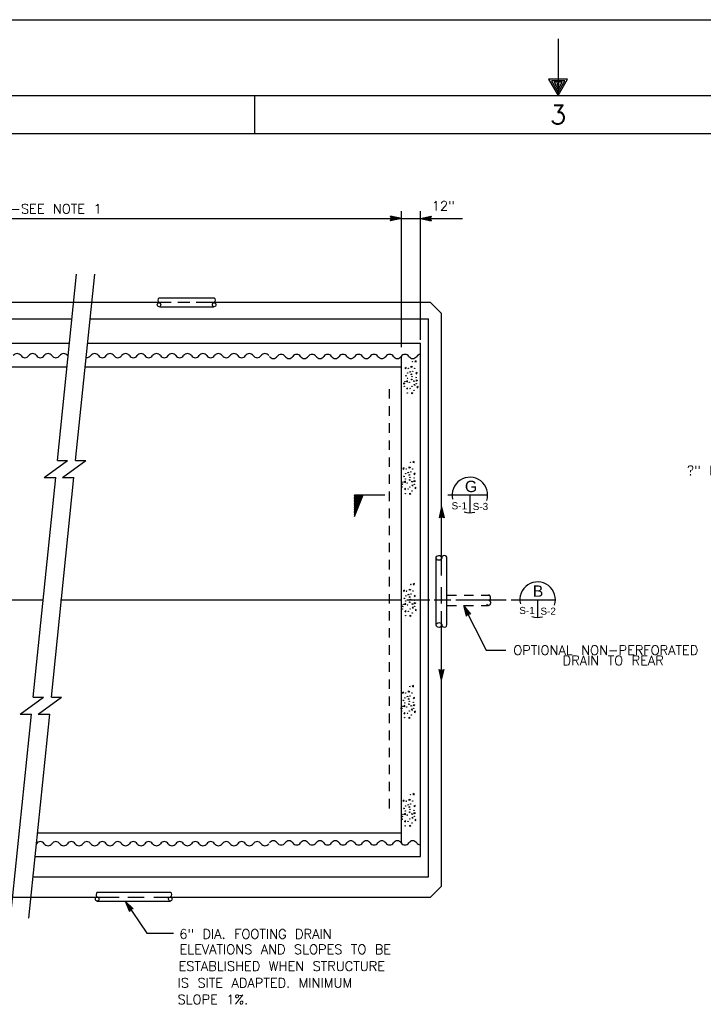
# Model space of a CAD drawing. Extents: x -24.3 to 17.7, y -17.6 to 12.4.
# Tile 12 of 14: x -10.4 to -1.4, y -0.6 to 12.4. Entities that reach past the tile are written whole.
import ezdxf
from ezdxf.enums import TextEntityAlignment as Align

# ---------------------------------------------------------------- set-up
doc = ezdxf.new("R2010")
doc.units = 0
doc.header["$MEASUREMENT"] = 0
doc.linetypes.add('HIDDEN2', pattern=[0.1875, 0.125, -0.0625])
doc.layers.add('01', color=7, linetype='CONTINUOUS')
doc.layers.add('02', color=7, linetype='CONTINUOUS')
doc.styles.add('ARIAL', font='Arial')
doc.styles.add('TXT_SHX', font='txt.shx')

msp = doc.modelspace()

# ---------------------------------------------------------------- linework, layer by layer
at = {"layer": '01', "color": 7, "linetype": 'CONTINUOUS'}
for p, q in [((-24.343, 12.389), (17.657, 12.389)), ((-3.343, 12.139), (-3.343, 11.389)), ((-23.343, 11.389), (16.657, 11.389)), ((-7.343, 11.389), (-7.343, 10.889)), ((-21.843, 10.889), (16.157, 10.889)), ((-5.406, 8.072), (-5.406, 9.865)), ((-5.156, 8.171), (-5.156, 9.865)), ((-12.469, 9.77), (-5.406, 9.77)), ((-5.406, 9.77), (-5.55, 9.801)), ((-5.536, 9.77), (-5.55, 9.801)), ((-5.406, 9.77), (-5.55, 9.739)), ((-5.55, 9.739), (-5.536, 9.77)), ((-5.443, 9.77), (-5.537, 9.79)), ((-5.528, 9.77), (-5.537, 9.79)), ((-5.443, 9.77), (-5.537, 9.75)), ((-5.537, 9.75), (-5.528, 9.77)), ((-5.479, 9.77), (-5.524, 9.779)), ((-5.52, 9.77), (-5.524, 9.779)), ((-5.479, 9.77), (-5.524, 9.76)), ((-5.524, 9.76), (-5.52, 9.77)), ((-5.406, 9.77), (-5.156, 9.77)), ((-5.156, 9.77), (-5.012, 9.801)), ((-5.156, 9.77), (-4.601, 9.77)), ((-5.156, 9.77), (-5.012, 9.739)), ((-5.119, 9.77), (-5.025, 9.79)), ((-5.119, 9.77), (-5.025, 9.75)), ((-5.083, 9.77), (-5.038, 9.78)), ((-5.083, 9.77), (-5.038, 9.761)), ((-5.038, 9.78), (-5.042, 9.77)), ((-5.042, 9.77), (-5.038, 9.761)), ((-5.025, 9.79), (-5.034, 9.77)), ((-5.034, 9.77), (-5.025, 9.75)), ((-5.012, 9.801), (-5.026, 9.77)), ((-5.026, 9.77), (-5.012, 9.739)), ((-9.937, 6.582), (-9.686, 9.035)), ((-9.697, 6.582), (-9.446, 9.035)), ((-8.597, 8.722), (-7.871, 8.722)), ((-12.771, 8.666), (-8.437, 8.666)), ((-8.591, 8.607), (-7.879, 8.607)), ((-8.351, 8.666), (-8.194, 8.666)), ((-8.108, 8.666), (-5.026, 8.666)), ((-4.876, 8.517), (-5.026, 8.666)), ((-18.376, 8.447), (-9.744, 8.447)), ((-9.506, 8.447), (-5.051, 8.447)), ((-5.051, 1.093), (-5.051, 8.447)), ((-4.876, 5.969), (-4.876, 8.517)), ((-18.376, 8.128), (-9.777, 8.128)), ((-9.539, 8.128), (-5.156, 8.128)), ((-5.156, 1.364), (-5.156, 8.128)), ((-5.406, 1.541), (-5.406, 7.956)), ((-18.376, 7.816), (-9.812, 7.816)), ((-9.571, 7.816), (-5.408, 7.816)), ((-10.111, 6.355), (-9.803, 6.582)), ((-9.937, 6.582), (-9.803, 6.582)), ((-9.871, 6.355), (-9.563, 6.582)), ((-9.697, 6.582), (-9.563, 6.582)), ((-10.256, 3.463), (-9.96, 6.355)), ((-10.111, 6.355), (-9.96, 6.355)), ((-10.016, 3.463), (-9.72, 6.355)), ((-9.871, 6.355), (-9.72, 6.355)), ((-4.876, 5.969), (-4.907, 5.825)), ((-4.876, 5.067), (-4.876, 5.969)), ((-4.876, 5.969), (-4.845, 5.825)), ((-4.876, 5.839), (-4.907, 5.825)), ((-4.876, 5.932), (-4.896, 5.838)), ((-4.876, 5.847), (-4.896, 5.838)), ((-4.876, 5.896), (-4.885, 5.851)), ((-4.876, 5.855), (-4.885, 5.851)), ((-4.876, 5.932), (-4.856, 5.838)), ((-4.876, 5.896), (-4.866, 5.851)), ((-4.866, 5.851), (-4.876, 5.855)), ((-4.856, 5.838), (-4.876, 5.847)), ((-4.845, 5.825), (-4.876, 5.839)), ((-4.949, 4.405), (-4.949, 5.295)), ((-4.806, 4.413), (-4.806, 5.297)), ((-4.876, 4.695), (-4.876, 4.91)), ((-18.376, 4.746), (-10.124, 4.746)), ((-9.896, 4.746), (-5.405, 4.746)), ((-5.335, 4.746), (-5.031, 4.746)), ((-4.976, 4.746), (-4.756, 4.746)), ((-4.69, 4.746), (-4.026, 4.746)), ((-4.876, 3.684), (-4.876, 4.595)), ((-4.59, 4.669), (-4.29, 4.08)), ((-4.59, 4.669), (-4.497, 4.555)), ((-4.59, 4.669), (-4.552, 4.527)), ((-4.573, 4.636), (-4.513, 4.561)), ((-4.573, 4.636), (-4.548, 4.543)), ((-4.557, 4.604), (-4.544, 4.56)), ((-4.557, 4.604), (-4.528, 4.568)), ((-4.531, 4.553), (-4.552, 4.527)), ((-4.535, 4.56), (-4.548, 4.543)), ((-4.538, 4.567), (-4.544, 4.56)), ((-4.528, 4.568), (-4.538, 4.567)), ((-4.513, 4.561), (-4.535, 4.56)), ((-4.497, 4.555), (-4.531, 4.553)), ((-4.29, 4.08), (-4.032, 4.08)), ((-4.876, 3.684), (-4.907, 3.828)), ((-4.907, 3.828), (-4.876, 3.814)), ((-4.876, 3.721), (-4.896, 3.815)), ((-4.896, 3.815), (-4.876, 3.806)), ((-4.876, 3.757), (-4.886, 3.802)), ((-4.886, 3.802), (-4.876, 3.798)), ((-4.876, 3.684), (-4.845, 3.828)), ((-4.876, 3.814), (-4.845, 3.828)), ((-4.876, 3.721), (-4.856, 3.815)), ((-4.876, 3.806), (-4.856, 3.815)), ((-4.876, 3.757), (-4.867, 3.802)), ((-4.876, 3.798), (-4.867, 3.802)), ((-4.876, 0.972), (-4.876, 3.682)), ((-10.43, 3.236), (-10.122, 3.463)), ((-10.256, 3.463), (-10.122, 3.463)), ((-10.19, 3.236), (-9.882, 3.463)), ((-10.016, 3.463), (-9.882, 3.463)), ((-10.554, 0.551), (-10.279, 3.236)), ((-10.43, 3.236), (-10.279, 3.236)), ((-10.314, 0.551), (-10.039, 3.236)), ((-10.19, 3.236), (-10.039, 3.236)), ((-10.199, 1.676), (-5.408, 1.676)), ((-10.231, 1.364), (-5.156, 1.364)), ((-10.259, 1.093), (-5.051, 1.093)), ((-5.024, 0.825), (-4.876, 0.972)), ((-13.5, 0.825), (-9.124, 0.825)), ((-9.412, 0.89), (-8.449, 0.89)), ((-9.009, 0.825), (-8.795, 0.825)), ((-8.666, 0.825), (-5.024, 0.825)), ((-9.416, 0.775), (-8.447, 0.775)), ((-9.044, 0.775), (-8.761, 0.351)), ((-9.044, 0.775), (-8.938, 0.672)), ((-9.044, 0.775), (-8.99, 0.638)), ((-9.023, 0.744), (-8.955, 0.677)), ((-9.023, 0.744), (-8.988, 0.655)), ((-9.003, 0.714), (-8.986, 0.672)), ((-9.003, 0.714), (-8.97, 0.682)), ((-8.972, 0.667), (-8.99, 0.638)), ((-8.976, 0.674), (-8.988, 0.655)), ((-8.981, 0.68), (-8.986, 0.672)), ((-8.97, 0.682), (-8.981, 0.68)), ((-8.955, 0.677), (-8.976, 0.674)), ((-8.938, 0.672), (-8.972, 0.667)), ((-8.761, 0.351), (-8.409, 0.351))]:
    msp.add_line(p, q, dxfattribs=at)
at = {"layer": '01', "color": 7, "linetype": 'HIDDEN2'}
for p, q in [((-5.562, 1.996), (-5.562, 7.544)), ((-4.806, 4.807), (-4.255, 4.807)), ((-4.806, 4.669), (-4.261, 4.669))]:
    msp.add_line(p, q, dxfattribs=at)
at = {"layer": '01', "color": 7, "linetype": 'CONTINUOUS'}
msp.add_lwpolyline([(-3.343, 11.389), (-3.218, 11.605), (-3.468, 11.605)], close=True, dxfattribs=at)
for points in [[(-3.342, 11.432), (-3.253, 11.584), (-3.431, 11.584), (-3.343, 11.432)], [(-3.343, 11.471), (-3.29, 11.564), (-3.395, 11.564), (-3.341, 11.47)], [(-3.343, 11.513), (-3.326, 11.543), (-3.359, 11.543), (-3.344, 11.517)]]:
    msp.add_lwpolyline(points, dxfattribs=at)
for centre, radius, start, end in [((-8.576, 8.691), 0.0381, 123.5916, 232.7132), ((-7.892, 8.691), 0.0381, 307.2868, 56.4084), ((-10.468, 7.928), 0.0616, 34.0772, 145.9228), ((-10.366, 7.997), 0.0616, 214.0772, 325.9228), ((-10.264, 7.928), 0.0616, 34.0772, 145.9228), ((-10.162, 7.997), 0.0616, 214.0772, 325.9228), ((-10.06, 7.928), 0.0616, 34.0772, 145.9228), ((-9.958, 7.997), 0.0616, 214.0772, 325.9228), ((-9.856, 7.928), 0.0616, 34.0772, 145.9228), ((-9.55, 7.997), 0.0616, 260.4509, 325.9228), ((-9.448, 7.928), 0.0616, 34.0772, 145.9228), ((-9.346, 7.997), 0.0616, 214.0772, 325.9228), ((-9.244, 7.928), 0.0616, 34.0772, 145.9228), ((-9.142, 7.997), 0.0616, 214.0772, 325.9228), ((-9.04, 7.928), 0.0616, 34.0772, 145.9228), ((-8.938, 7.997), 0.0616, 214.0772, 325.9228), ((-8.836, 7.928), 0.0616, 34.0772, 145.9228), ((-8.734, 7.997), 0.0616, 214.0772, 325.9228), ((-8.632, 7.928), 0.0616, 34.0772, 145.9228), ((-8.53, 7.997), 0.0616, 214.0772, 325.9228), ((-8.428, 7.928), 0.0616, 34.0772, 145.9228), ((-8.326, 7.997), 0.0616, 214.0772, 325.9228), ((-8.224, 7.928), 0.0616, 34.0772, 145.9228), ((-8.122, 7.997), 0.0616, 214.0772, 325.9228), ((-8.02, 7.928), 0.0616, 34.0772, 145.9228), ((-7.918, 7.997), 0.0616, 214.0772, 325.9228), ((-7.816, 7.928), 0.0616, 34.0772, 145.9228), ((-7.714, 7.997), 0.0616, 214.0772, 325.9228), ((-7.612, 7.928), 0.0616, 34.0772, 145.9228), ((-7.51, 7.997), 0.0616, 214.0772, 325.9228), ((-7.408, 7.928), 0.0616, 34.0772, 145.9228), ((-7.306, 7.997), 0.0616, 214.0772, 325.9228), ((-7.204, 7.928), 0.0616, 34.0772, 145.9228), ((-7.092, 7.986), 0.0616, 214.0772, 325.9228), ((-6.99, 7.917), 0.0616, 34.0772, 145.9228), ((-6.888, 7.986), 0.0616, 214.0772, 325.9228), ((-6.786, 7.917), 0.0616, 34.0772, 145.9228), ((-6.684, 7.986), 0.0616, 214.0772, 325.9228), ((-6.582, 7.917), 0.0616, 34.0772, 145.9228), ((-6.48, 7.986), 0.0616, 214.0772, 325.9228), ((-6.378, 7.917), 0.0616, 34.0772, 145.9228), ((-6.276, 7.986), 0.0616, 214.0772, 325.9228), ((-6.174, 7.917), 0.0616, 34.0772, 145.9228), ((-6.072, 7.986), 0.0616, 214.0772, 325.9228), ((-5.97, 7.917), 0.0616, 34.0772, 145.9228), ((-5.868, 7.986), 0.0616, 214.0772, 325.9228), ((-5.766, 7.917), 0.0616, 34.0772, 145.9228), ((-5.664, 7.986), 0.0616, 214.0772, 325.9228), ((-5.562, 7.917), 0.0616, 34.0772, 145.9228), ((-5.46, 7.986), 0.0616, 214.0772, 325.9228), ((-5.358, 7.917), 0.0616, 34.0772, 145.9228), ((-5.256, 7.986), 0.0616, 214.0772, 325.9228), ((-5.154, 7.917), 0.0616, 92.8388, 145.9228), ((-10.162, 1.496), 0.0616, 34.0772, 145.9228), ((-9.958, 1.496), 0.0616, 34.0772, 145.9228), ((-9.754, 1.496), 0.0616, 34.0772, 145.9228), ((-9.55, 1.496), 0.0616, 34.0772, 145.9228), ((-9.346, 1.496), 0.0616, 34.0772, 145.9228), ((-9.142, 1.496), 0.0616, 34.0772, 145.9228), ((-8.938, 1.496), 0.0616, 34.0772, 145.9228), ((-8.734, 1.496), 0.0616, 34.0772, 145.9228), ((-8.53, 1.496), 0.0616, 34.0772, 145.9228), ((-8.326, 1.496), 0.0616, 34.0772, 145.9228), ((-8.122, 1.496), 0.0616, 34.0772, 145.9228), ((-7.918, 1.496), 0.0616, 34.0772, 145.9228), ((-7.714, 1.496), 0.0616, 34.0772, 145.9228), ((-7.51, 1.496), 0.0616, 34.0772, 145.9228), ((-7.306, 1.496), 0.0616, 34.0772, 145.9228), ((-7.092, 1.507), 0.0616, 34.0772, 145.9228), ((-6.888, 1.507), 0.0616, 34.0772, 145.9228), ((-6.684, 1.507), 0.0616, 34.0772, 145.9228), ((-6.48, 1.507), 0.0616, 34.0772, 145.9228), ((-6.276, 1.507), 0.0616, 34.0772, 145.9228), ((-6.072, 1.507), 0.0616, 34.0772, 145.9228), ((-5.868, 1.507), 0.0616, 34.0772, 145.9228), ((-5.664, 1.507), 0.0616, 34.0772, 145.9228), ((-5.46, 1.507), 0.0616, 34.0772, 145.9228), ((-5.256, 1.507), 0.0616, 34.0772, 145.9228), ((-10.06, 1.565), 0.0616, 214.0772, 325.9228), ((-9.856, 1.565), 0.0616, 214.0772, 325.9228), ((-9.652, 1.565), 0.0616, 214.0772, 325.9228), ((-9.448, 1.565), 0.0616, 214.0772, 325.9228), ((-9.244, 1.565), 0.0616, 214.0772, 325.9228), ((-9.04, 1.565), 0.0616, 214.0772, 325.9228), ((-8.836, 1.565), 0.0616, 214.0772, 325.9228), ((-8.632, 1.565), 0.0616, 214.0772, 325.9228), ((-8.428, 1.565), 0.0616, 214.0772, 325.9228), ((-8.224, 1.565), 0.0616, 214.0772, 325.9228), ((-8.02, 1.565), 0.0616, 214.0772, 325.9228), ((-7.816, 1.565), 0.0616, 214.0772, 325.9228), ((-7.612, 1.565), 0.0616, 214.0772, 325.9228), ((-7.408, 1.565), 0.0616, 214.0772, 325.9228), ((-7.204, 1.565), 0.0616, 214.0772, 325.9228), ((-6.99, 1.576), 0.0616, 214.0772, 325.9228), ((-6.786, 1.576), 0.0616, 214.0772, 325.9228), ((-6.582, 1.576), 0.0616, 214.0772, 325.9228), ((-6.378, 1.576), 0.0616, 214.0772, 325.9228), ((-6.174, 1.576), 0.0616, 214.0772, 325.9228), ((-5.97, 1.576), 0.0616, 214.0772, 325.9228), ((-5.766, 1.576), 0.0616, 214.0772, 325.9228), ((-5.562, 1.576), 0.0616, 214.0772, 325.9228), ((-5.358, 1.576), 0.0616, 214.0772, 325.9228), ((-5.154, 1.576), 0.0616, 214.0772, 262.4674), ((-9.391, 0.859), 0.0381, 123.5916, 232.7132), ((-8.47, 0.859), 0.0381, 307.2868, 56.4084)]:
    msp.add_arc(centre, radius, start, end, dxfattribs=at)
for centre, major_axis, ratio in [((-8.599, 8.633), (-0.0005, 0.027), 0.833928), ((-7.873, 8.633), (-0.0005, 0.027), 0.833928), ((-4.912, 5.297), (0.0365, 0.002), 0.876354), ((-4.912, 4.413), (0.0365, 0.002), 0.876354), ((-9.414, 0.801), (-0.0005, 0.027), 0.833928), ((-8.451, 0.801), (-0.0005, 0.027), 0.833928)]:
    msp.add_ellipse(centre, major_axis=major_axis, ratio=ratio, dxfattribs=at)
for centre, major_axis, start_param, end_param in [((-4.841, 5.298), (-0.035, 0.001), 3.141593, 6.283185), ((-4.841, 4.412), (-0.035, -0.001), 0, 3.141593)]:
    msp.add_ellipse(centre, major_axis=major_axis, ratio=0.828971, start_param=start_param, end_param=end_param, dxfattribs=at)
at = {"layer": '01', "color": 7, "linetype": 'HIDDEN2'}
msp.add_ellipse((-4.257, 4.773), major_axis=(0.0015, -0.034), ratio=0.749111, start_param=0, end_param=3.141593, dxfattribs=at)
msp.add_ellipse((-4.258, 4.704), major_axis=(0.0025, 0.035), ratio=0.70437, dxfattribs=at)
at = {"layer": '02', "color": 7, "linetype": 'CONTINUOUS'}
for p, q in [((-5.344, 7.691), (-5.352, 7.7)), ((-5.371, 6.365), (-5.379, 6.374)), ((-6.023, 6.126), (-6.023, 5.842)), ((-6.023, 5.842), (-5.911, 6.126)), ((-6.023, 5.865), (-5.92, 6.126)), ((-6.023, 5.89), (-5.929, 6.126)), ((-6.023, 5.907), (-5.936, 6.126)), ((-6.023, 5.934), (-5.947, 6.126)), ((-6.023, 5.96), (-5.957, 6.126)), ((-6.023, 5.99), (-5.969, 6.126)), ((-6.023, 6.011), (-5.977, 6.126)), ((-6.023, 6.035), (-5.986, 6.126)), ((-6.023, 6.056), (-5.995, 6.126)), ((-6.023, 6.078), (-6.004, 6.126)), ((-6.023, 6.093), (-6.01, 6.126)), ((-6.023, 6.113), (-6.018, 6.126)), ((-6.023, 6.126), (-5.626, 6.126)), ((-4.793, 6.126), (-4.738, 6.126)), ((-4.738, 6.126), (-4.27, 6.126)), ((-4.504, 6.126), (-4.504, 5.892)), ((-5.367, 4.756), (-5.375, 4.765)), ((-3.96, 4.746), (-3.846, 4.746)), ((-3.846, 4.746), (-3.378, 4.746)), ((-3.612, 4.746), (-3.612, 4.512)), ((-5.379, 3.412), (-5.387, 3.421)), ((-5.371, 1.988), (-5.379, 1.997))]:
    msp.add_line(p, q, dxfattribs=at)
for points in [[(-5.361, 7.8), (-5.346, 7.792), (-5.344, 7.808), (-5.361, 7.796)], [(-5.263, 7.813), (-5.276, 7.805), (-5.276, 7.822), (-5.26, 7.813)], [(-5.228, 7.886), (-5.213, 7.879), (-5.211, 7.894), (-5.228, 7.882)], [(-5.353, 7.7), (-5.342, 7.702), (-5.342, 7.691)], [(-5.292, 7.741), (-5.295, 7.748), (-5.287, 7.752), (-5.291, 7.741)], [(-5.273, 7.71), (-5.28, 7.715), (-5.273, 7.722), (-5.272, 7.711)], [(-5.216, 7.731), (-5.201, 7.723), (-5.2, 7.738), (-5.216, 7.727)], [(-5.363, 7.593), (-5.376, 7.585), (-5.376, 7.602), (-5.361, 7.593)], [(-5.342, 7.624), (-5.327, 7.617), (-5.325, 7.632), (-5.342, 7.62)], [(-5.34, 7.53), (-5.325, 7.523), (-5.324, 7.539), (-5.34, 7.527)], [(-5.234, 7.571), (-5.239, 7.578), (-5.234, 7.585), (-5.231, 7.567)], [(-5.196, 7.634), (-5.209, 7.626), (-5.209, 7.643), (-5.193, 7.634)], [(-5.204, 7.545), (-5.189, 7.538), (-5.187, 7.554), (-5.204, 7.542)], [(-5.256, 7.467), (-5.269, 7.46), (-5.269, 7.476), (-5.254, 7.467)], [(-5.29, 6.487), (-5.303, 6.479), (-5.303, 6.496), (-5.287, 6.487)], [(-5.255, 6.56), (-5.24, 6.553), (-5.238, 6.568), (-5.255, 6.556)], [(-5.388, 6.474), (-5.373, 6.466), (-5.371, 6.482), (-5.388, 6.47)], [(-5.38, 6.374), (-5.369, 6.376), (-5.369, 6.365)], [(-5.319, 6.415), (-5.322, 6.422), (-5.314, 6.426), (-5.318, 6.415)], [(-5.3, 6.384), (-5.307, 6.389), (-5.3, 6.396), (-5.299, 6.385)], [(-5.243, 6.405), (-5.228, 6.397), (-5.227, 6.412), (-5.243, 6.401)], [(-5.39, 6.267), (-5.403, 6.259), (-5.403, 6.276), (-5.388, 6.267)], [(-5.369, 6.298), (-5.354, 6.291), (-5.352, 6.306), (-5.369, 6.294)], [(-5.261, 6.245), (-5.266, 6.252), (-5.261, 6.259), (-5.258, 6.241)], [(-5.223, 6.308), (-5.236, 6.3), (-5.236, 6.317), (-5.22, 6.308)], [(-5.231, 6.219), (-5.216, 6.212), (-5.214, 6.228), (-5.231, 6.216)], [(-5.367, 6.204), (-5.352, 6.197), (-5.351, 6.213), (-5.367, 6.201)], [(-5.283, 6.141), (-5.296, 6.134), (-5.296, 6.15), (-5.281, 6.141)], [(-5.251, 4.951), (-5.236, 4.944), (-5.234, 4.959), (-5.251, 4.947)], [(-5.384, 4.865), (-5.369, 4.857), (-5.367, 4.873), (-5.384, 4.861)], [(-5.315, 4.806), (-5.318, 4.813), (-5.31, 4.817), (-5.314, 4.806)], [(-5.286, 4.878), (-5.299, 4.87), (-5.299, 4.887), (-5.283, 4.878)], [(-5.239, 4.796), (-5.224, 4.788), (-5.223, 4.803), (-5.239, 4.792)], [(-5.376, 4.765), (-5.365, 4.767), (-5.365, 4.756)], [(-5.365, 4.689), (-5.35, 4.682), (-5.348, 4.697), (-5.365, 4.685)], [(-5.296, 4.775), (-5.303, 4.78), (-5.296, 4.787), (-5.295, 4.776)], [(-5.219, 4.699), (-5.232, 4.691), (-5.232, 4.708), (-5.216, 4.699)], [(-5.386, 4.658), (-5.399, 4.65), (-5.399, 4.667), (-5.384, 4.658)], [(-5.363, 4.595), (-5.348, 4.588), (-5.347, 4.604), (-5.363, 4.592)], [(-5.279, 4.532), (-5.292, 4.525), (-5.292, 4.541), (-5.277, 4.532)], [(-5.257, 4.636), (-5.262, 4.643), (-5.257, 4.65), (-5.254, 4.632)], [(-5.227, 4.61), (-5.212, 4.603), (-5.21, 4.619), (-5.227, 4.607)], [(-5.396, 3.521), (-5.381, 3.513), (-5.379, 3.529), (-5.396, 3.517)], [(-5.298, 3.534), (-5.311, 3.526), (-5.311, 3.543), (-5.295, 3.534)], [(-5.263, 3.607), (-5.248, 3.6), (-5.246, 3.615), (-5.263, 3.603)], [(-5.388, 3.421), (-5.377, 3.423), (-5.377, 3.412)], [(-5.327, 3.462), (-5.33, 3.469), (-5.322, 3.473), (-5.326, 3.462)], [(-5.308, 3.431), (-5.315, 3.436), (-5.308, 3.443), (-5.307, 3.432)], [(-5.251, 3.452), (-5.236, 3.444), (-5.235, 3.459), (-5.251, 3.448)], [(-5.398, 3.314), (-5.411, 3.306), (-5.411, 3.323), (-5.396, 3.314)], [(-5.377, 3.345), (-5.362, 3.338), (-5.36, 3.353), (-5.377, 3.341)], [(-5.375, 3.251), (-5.36, 3.244), (-5.359, 3.26), (-5.375, 3.248)], [(-5.269, 3.292), (-5.274, 3.299), (-5.269, 3.306), (-5.266, 3.288)], [(-5.231, 3.355), (-5.244, 3.347), (-5.244, 3.364), (-5.228, 3.355)], [(-5.239, 3.266), (-5.224, 3.259), (-5.222, 3.275), (-5.239, 3.263)], [(-5.291, 3.188), (-5.304, 3.181), (-5.304, 3.197), (-5.289, 3.188)], [(-5.388, 2.097), (-5.373, 2.089), (-5.371, 2.105), (-5.388, 2.093)], [(-5.29, 2.11), (-5.303, 2.102), (-5.303, 2.119), (-5.287, 2.11)], [(-5.255, 2.183), (-5.24, 2.176), (-5.238, 2.191), (-5.255, 2.179)], [(-5.38, 1.997), (-5.369, 1.999), (-5.369, 1.988)], [(-5.319, 2.038), (-5.322, 2.045), (-5.314, 2.049), (-5.318, 2.038)], [(-5.3, 2.007), (-5.307, 2.012), (-5.3, 2.019), (-5.299, 2.008)], [(-5.243, 2.028), (-5.228, 2.02), (-5.227, 2.035), (-5.243, 2.024)], [(-5.39, 1.89), (-5.403, 1.882), (-5.403, 1.899), (-5.388, 1.89)], [(-5.369, 1.921), (-5.354, 1.914), (-5.352, 1.929), (-5.369, 1.917)], [(-5.367, 1.827), (-5.352, 1.82), (-5.351, 1.836), (-5.367, 1.824)], [(-5.261, 1.868), (-5.266, 1.875), (-5.261, 1.882), (-5.258, 1.864)], [(-5.223, 1.931), (-5.236, 1.923), (-5.236, 1.94), (-5.22, 1.931)], [(-5.231, 1.842), (-5.216, 1.835), (-5.214, 1.851), (-5.231, 1.839)], [(-5.283, 1.764), (-5.296, 1.757), (-5.296, 1.773), (-5.281, 1.764)]]:
    msp.add_lwpolyline(points, dxfattribs=at)
for points in [[(-5.266, 7.643), (-5.279, 7.65), (-5.27, 7.654)], [(-5.234, 7.62), (-5.246, 7.628), (-5.237, 7.632)], [(-5.293, 6.317), (-5.306, 6.324), (-5.297, 6.328)], [(-5.261, 6.294), (-5.273, 6.302), (-5.264, 6.306)], [(-5.289, 4.708), (-5.302, 4.715), (-5.293, 4.719)], [(-5.257, 4.685), (-5.269, 4.693), (-5.26, 4.697)], [(-5.301, 3.364), (-5.314, 3.371), (-5.305, 3.375)], [(-5.269, 3.341), (-5.281, 3.349), (-5.272, 3.353)], [(-5.293, 1.94), (-5.306, 1.947), (-5.297, 1.951)], [(-5.261, 1.917), (-5.273, 1.925), (-5.264, 1.929)]]:
    msp.add_lwpolyline(points, close=True, dxfattribs=at)
for centre in [(-5.316, 7.794), (-5.259, 7.881), (-5.23, 7.795), (-5.326, 7.663), (-5.324, 7.732), (-5.265, 7.685), (-5.256, 7.757), (-5.213, 7.674), (-5.369, 7.557), (-5.359, 7.621), (-5.303, 7.61), (-5.291, 7.529), (-5.268, 7.558), (-5.21, 7.593), (-5.328, 7.469), (-5.24, 7.506), (-5.286, 6.555), (-5.351, 6.406), (-5.343, 6.468), (-5.292, 6.359), (-5.284, 6.431), (-5.257, 6.469), (-5.396, 6.231), (-5.386, 6.295), (-5.353, 6.337), (-5.33, 6.284), (-5.295, 6.232), (-5.24, 6.348), (-5.237, 6.267), (-5.356, 6.143), (-5.318, 6.203), (-5.267, 6.18), (-5.282, 4.946), (-5.339, 4.859), (-5.279, 4.822), (-5.253, 4.86), (-5.381, 4.686), (-5.349, 4.728), (-5.347, 4.797), (-5.326, 4.675), (-5.288, 4.75), (-5.236, 4.739), (-5.392, 4.622), (-5.314, 4.594), (-5.291, 4.623), (-5.263, 4.571), (-5.233, 4.658), (-5.351, 4.534), (-5.351, 3.515), (-5.294, 3.602), (-5.265, 3.516), (-5.361, 3.384), (-5.359, 3.453), (-5.3, 3.406), (-5.292, 3.478), (-5.248, 3.395), (-5.404, 3.278), (-5.394, 3.342), (-5.338, 3.331), (-5.326, 3.25), (-5.303, 3.279), (-5.245, 3.314), (-5.364, 3.19), (-5.275, 3.227), (-5.343, 2.091), (-5.286, 2.178), (-5.257, 2.092), (-5.353, 1.96), (-5.351, 2.029), (-5.292, 1.982), (-5.284, 2.054), (-5.24, 1.971), (-5.396, 1.854), (-5.386, 1.918), (-5.33, 1.907), (-5.318, 1.826), (-5.295, 1.855), (-5.237, 1.89), (-5.356, 1.766), (-5.267, 1.803)]:
    msp.add_circle(centre, 0.00244, dxfattribs=at)
for centre, start, end in [((-4.504, 6.126), 341.9698, 193.8121), ((-4.504, 6.126), 251.0405, 285.7467), ((-3.612, 4.746), 341.9698, 193.8121), ((-3.612, 4.746), 251.0405, 285.7467)]:
    msp.add_arc(centre, 0.234, start, end, dxfattribs=at)

# ---------------------------------------------------------------- texts
at = {"layer": '01', "color": 7, "linetype": 'CONTINUOUS', "style": 'TXT_SHX', "width": 1.002}
msp.add_text('3', height=0.25, dxfattribs=at).set_placement((-3.342, 11.014), align=Align.CENTER)
at = {"layer": '01', "color": 7, "linetype": 'CONTINUOUS', "style": 'TXT_SHX'}
for s, p in [('12"', (-5.005, 9.873)), ('LENGTH VARIES-SEE NOTE 1', (-11.853, 9.834)), ('OPTIONAL NON-PERFORATED', (-3.932, 4.018)), ('6" DIA. FOOTING DRAIN', (-8.331, 0.278)), ('ELEVATIONS AND SLOPES TO BE', (-8.329, 0.076)), ('ESTABLISHED WHEN STRUCTURE', (-8.342, -0.145)), ('IS SITE ADAPTED. MINIMUM', (-8.354, -0.366)), ('SLOPE 1%.', (-8.355, -0.584))]:
    msp.add_text(s, height=0.125, dxfattribs=at).set_placement(p)
for s, p in [('?" M.P. NUTS', (-1.055, 6.387)), ('DRAIN TO REAR', (-2.616, 3.883))]:
    msp.add_text(s, height=0.125, dxfattribs=at).set_placement(p, align=Align.CENTER)
at = {"layer": '02', "color": 7, "linetype": 'CONTINUOUS', "style": 'ARIAL'}
for s, height, width, p in [('G', 0.15, 0.995, (-4.489, 6.164)), ('S-1', 0.094, 0.999, (-4.643, 5.937)), ('S-3', 0.094, 0.999, (-4.365, 5.928)), ('B', 0.15, 0.995, (-3.606, 4.784)), ('S-1', 0.094, 0.999, (-3.751, 4.557)), ('S-2', 0.094, 0.999, (-3.473, 4.548))]:
    msp.add_text(s, height=height, dxfattribs=dict(at, width=width)).set_placement(p, align=Align.CENTER)

doc.saveas('drawing.dxf')
